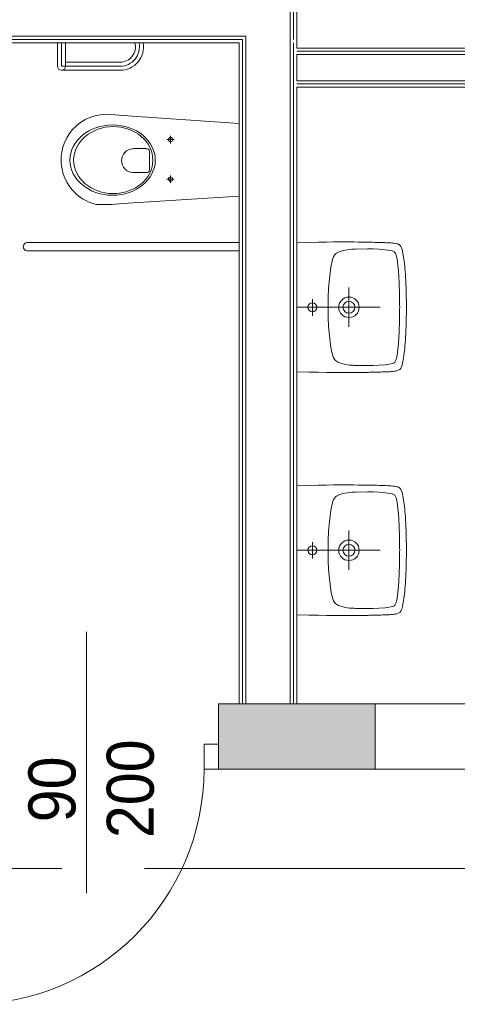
# Model space of a CAD drawing. Header units: centimetres. Extents: x -2574 to 3083, y -1 to 3760.
# Tile 24 of 58: x -607 to -439, y 3001 to 3378. Entities that reach past the tile are written whole.
import ezdxf

# ---------------------------------------------------------------- set-up
doc = ezdxf.new("R2010")
doc.units = ezdxf.units.CM
doc.linetypes.add('Oś', pattern=[222.25, 127, -31.75, 31.75, -31.75])
for name, color, linetype, lineweight in [('A-ANNO-NOTE', 131, 'Continuous', 13), ('A-DETL-GENF', 92, 'Continuous', 9), ('A-DETL-MEDM', 33, 'Continuous', 13), ('A-DOOR', 31, 'Continuous', 13), ('A-WALL', 113, 'Continuous', 13), ('A-WALL-FNSH', 113, 'Continuous', 13), ('P-SANR-FIXT', 6, 'Continuous', 13), ('S-GRID', 1, 'Continuous', 13)]:
    doc.layers.add(name, color=color, linetype=linetype, lineweight=lineweight)
doc.layers.add('A-WALL-PATT', color=111, linetype='Continuous', lineweight=13, plot=False)
doc.styles.add('Arial', font='arial.ttf', dxfattribs={"width": 0.9, "height": 18})

msp = doc.modelspace()

# ---------------------------------------------------------------- linework, layer by layer
at = {"layer": 'A-ANNO-NOTE', "color": 251, "lineweight": 9}
msp.add_line((-581.12, 3143.83), (-581.12, 3043.83), dxfattribs=at)
at = {"layer": 'A-DETL-GENF', "color": 251, "lineweight": 9}
for p, q in [((-530.62, 3100.88), (-536.12, 3100.88)), ((-536.12, 3100.88), (-536.12, 3091.33)), ((-530.62, 3091.33), (-530.62, 3100.88)), ((-536.12, 3091.33), (-530.62, 3091.33))]:
    msp.add_line(p, q, dxfattribs=at)
at = {"layer": 'A-DETL-MEDM', "color": 251, "lineweight": 9}
for p, q in [((-536.12, 3100.88), (-536.12, 3091.33)), ((-530.62, 3100.88), (-536.12, 3100.88)), ((-530.62, 3091.33), (-530.62, 3100.88)), ((-536.12, 3091.33), (-530.62, 3091.33))]:
    msp.add_line(p, q, dxfattribs=at)
at = {"layer": 'A-DOOR', "color": 251, "lineweight": 9}
msp.add_arc((-626.12, 3091.33), 90, 270, 0, dxfattribs=at)
at = {"layer": 'A-WALL', "color": 251, "lineweight": 9}
for p, q in [((-503.12, 3412.58), (-503.12, 3116.33)), ((-501.87, 3370.58), (-501.87, 3412.58)), ((-520.12, 3371.83), (-731.12, 3371.83)), ((-521.37, 3370.58), (-729.87, 3370.58)), ((-521.37, 3370.58), (-521.37, 3116.33)), ((-520.12, 3371.83), (-520.12, 3116.33)), ((-501.87, 3369.33), (-501.87, 3116.33)), ((-404.12, 3366.08), (-500.62, 3366.08)), ((-500.62, 3354.83), (-500.62, 3364.83)), ((-404.12, 3364.83), (-500.62, 3364.83)), ((-404.12, 3354.83), (-500.62, 3354.83)), ((-404.12, 3353.58), (-500.62, 3353.58)), ((-470.62, 3116.33), (-530.62, 3116.33)), ((-530.62, 3116.33), (-530.62, 3100.88)), ((-520.12, 3116.33), (-503.12, 3116.33)), ((-470.62, 3091.33), (-470.62, 3116.33)), ((-404.12, 3116.33), (-470.62, 3116.33)), ((-530.62, 3091.33), (-470.62, 3091.33)), ((-470.62, 3091.33), (-404.12, 3091.33))]:
    msp.add_line(p, q, dxfattribs=at)
at = {"layer": 'A-WALL-FNSH', "color": 251, "lineweight": 9}
for p, q in [((-500.62, 3367.33), (-500.62, 3412.58)), ((-728.62, 3369.33), (-522.62, 3369.33)), ((-522.62, 3369.33), (-522.62, 3116.33)), ((-404.12, 3367.33), (-500.62, 3367.33)), ((-500.62, 3116.33), (-500.62, 3352.33)), ((-500.62, 3352.33), (-404.12, 3352.33))]:
    msp.add_line(p, q, dxfattribs=at)
at = {"layer": 'A-WALL-PATT', "color": 251, "linetype": 'Continuous', "lineweight": 9}
msp.add_solid([(-530.62, 3091.33), (-530.62, 3116.33), (-530.62, 3097.15)], dxfattribs=at)
at = {"layer": 'A-WALL-PATT', "color": 251, "linetype": 'Continuous', "lineweight": 9, "extrusion": (0, 0, -1)}
for points in [[(530.62, 3116.33), (530.62, 3091.33), (470.62, 3091.33)], [(530.62, 3116.33), (470.62, 3091.33), (470.62, 3116.33)]]:
    msp.add_solid(points, dxfattribs=at)
at = {"layer": 'P-SANR-FIXT', "color": 251, "lineweight": 9}
for p, q in [((-592.24, 3360.36), (-592.24, 3369.33)), ((-590.68, 3360.36), (-590.68, 3369.33)), ((-589.12, 3369.33), (-589.12, 3360.36)), ((-568.25, 3361.92), (-589.12, 3361.92)), ((-568.25, 3360.36), (-590.68, 3360.36)), ((-568.25, 3358.8), (-590.68, 3358.8)), ((-582.68, 3339.32), (-583.88, 3338.49)), ((-581.41, 3340.05), (-582.68, 3339.32)), ((-580.08, 3340.67), (-581.41, 3340.05)), ((-578.71, 3341.17), (-580.08, 3340.67)), ((-577.3, 3341.55), (-578.71, 3341.17)), ((-575.95, 3341.8), (-577.3, 3341.55)), ((-571.51, 3341.85), (-575.95, 3341.8)), ((-567.18, 3341.54), (-571.51, 3341.85)), ((-522.62, 3338.38), (-567.18, 3341.54)), ((-586.58, 3335.96), (-587.89, 3334.23)), ((-585.01, 3337.56), (-586.58, 3335.96)), ((-583.88, 3338.49), (-585.01, 3337.56)), ((-588.65, 3332.97), (-589.68, 3330.85)), ((-587.89, 3334.23), (-588.65, 3332.97)), ((-547.52, 3332.29), (-550.32, 3332.29)), ((-548.93, 3333.66), (-548.93, 3330.84)), ((-590.14, 3329.42), (-590.6, 3327.42)), ((-589.68, 3330.85), (-590.14, 3329.42)), ((-558.22, 3328.81), (-563.35, 3328.81)), ((-556.96, 3320.58), (-556.96, 3327.89)), ((-590.8, 3325.96), (-590.87, 3324.48)), ((-590.87, 3324.48), (-590.8, 3323)), ((-590.6, 3327.42), (-590.8, 3325.96)), ((-590.8, 3323), (-590.6, 3321.54)), ((-590.6, 3321.54), (-590.14, 3319.54)), ((-590.14, 3319.54), (-589.68, 3318.1)), ((-589.68, 3318.1), (-588.65, 3315.99)), ((-563.35, 3319.66), (-558.22, 3319.66)), ((-547.52, 3317.18), (-550.32, 3317.18)), ((-548.93, 3318.55), (-548.93, 3315.73)), ((-588.65, 3315.99), (-587.89, 3314.73)), ((-587.89, 3314.73), (-586.58, 3313)), ((-586.58, 3313), (-585.01, 3311.4)), ((-585.01, 3311.4), (-583.88, 3310.47)), ((-583.88, 3310.47), (-582.68, 3309.64)), ((-582.68, 3309.64), (-581.41, 3308.91)), ((-581.41, 3308.91), (-580.08, 3308.29)), ((-567.19, 3307.76), (-522.62, 3310.58)), ((-580.08, 3308.29), (-578.71, 3307.79)), ((-578.71, 3307.79), (-577.3, 3307.41)), ((-577.3, 3307.41), (-575.95, 3307.45)), ((-575.95, 3307.45), (-571.51, 3307.4)), ((-571.51, 3307.4), (-567.19, 3307.76)), ((-603.82, 3292.89), (-522.62, 3292.89)), ((-500.62, 3292.8), (-496.04, 3292.94)), ((-496.04, 3292.94), (-492.34, 3293.02)), ((-492.34, 3293.02), (-489.28, 3293.07)), ((-489.28, 3293.07), (-486.64, 3293.1)), ((-486.64, 3293.1), (-484.35, 3293.1)), ((-484.35, 3293.1), (-482.33, 3293.12)), ((-483.76, 3289.53), (-482.09, 3289.98)), ((-482.33, 3293.12), (-480.49, 3293.1)), ((-482.09, 3289.98), (-480.36, 3290.22)), ((-480.49, 3293.1), (-478.81, 3293.1)), ((-480.36, 3290.22), (-479.48, 3290.3)), ((-479.48, 3290.3), (-479.08, 3290.33)), ((-479.08, 3290.33), (-478.76, 3290.35)), ((-478.81, 3293.1), (-477.13, 3293.07)), ((-478.76, 3290.35), (-478.07, 3290.38)), ((-478.07, 3290.38), (-473.56, 3290.46)), ((-477.13, 3293.07), (-476.12, 3293.07)), ((-476.12, 3293.07), (-475.16, 3293.04)), ((-475.16, 3293.04), (-474.23, 3293.04)), ((-474.23, 3293.04), (-473.32, 3293.02)), ((-473.56, 3290.46), (-471.3, 3290.41)), ((-473.32, 3293.02), (-472.74, 3293.02)), ((-472.74, 3293.02), (-471.57, 3292.99)), ((-471.57, 3292.99), (-470.74, 3292.96)), ((-471.3, 3290.41), (-469.06, 3290.33)), ((-470.74, 3292.96), (-469.97, 3292.96)), ((-469.97, 3292.96), (-469.2, 3292.94)), ((-469.2, 3292.94), (-468.45, 3292.91)), ((-469.06, 3290.33), (-466.8, 3290.14)), ((-468.45, 3292.91), (-467.73, 3292.88)), ((-467.73, 3292.88), (-467.01, 3292.86)), ((-467.01, 3292.86), (-466.35, 3292.83)), ((-466.8, 3290.14), (-465.68, 3290.01)), ((-466.35, 3292.83), (-465.68, 3292.8)), ((-465.68, 3292.8), (-465.04, 3292.78)), ((-465.68, 3290.01), (-464.59, 3289.82)), ((-465.04, 3292.78), (-464.4, 3292.75)), ((-464.4, 3292.75), (-463.82, 3292.7)), ((-463.82, 3292.7), (-463.26, 3292.62)), ((-463.26, 3292.62), (-462.75, 3292.54)), ((-462.75, 3292.54), (-462.25, 3292.43)), ((-462.25, 3292.43), (-461.95, 3292.33)), ((-461.66, 3292.22), (-462.25, 3292.41)), ((-461.95, 3292.33), (-461.66, 3292.22)), ((-461.66, 3292.22), (-461.15, 3291.87)), ((-461.15, 3291.87), (-461.66, 3292.22)), ((-461.15, 3291.87), (-460.78, 3291.42)), ((-460.78, 3291.42), (-461.15, 3291.87)), ((-460.78, 3291.42), (-460.51, 3290.86)), ((-460.51, 3290.86), (-460.78, 3291.42)), ((-460.51, 3290.86), (-460.3, 3290.22)), ((-460.3, 3290.22), (-460.51, 3290.86)), ((-460.3, 3290.22), (-460.11, 3289.56)), ((-460.11, 3289.56), (-460.3, 3290.22)), ((-603.82, 3289.77), (-522.62, 3289.77)), ((-487.09, 3285.85), (-486.83, 3286.71)), ((-486.83, 3286.71), (-486.48, 3287.5)), ((-486.48, 3287.5), (-486, 3288.22)), ((-486, 3288.22), (-485.71, 3288.54)), ((-485.71, 3288.54), (-485.36, 3288.81)), ((-485.36, 3288.81), (-484.59, 3289.24)), ((-484.59, 3289.24), (-483.76, 3289.53)), ((-464.59, 3289.82), (-464.03, 3289.66)), ((-464.03, 3289.66), (-463.52, 3289.48)), ((-463.52, 3289.48), (-463.28, 3289.32)), ((-463.28, 3289.32), (-463.07, 3289.13)), ((-463.07, 3289.13), (-462.78, 3288.65)), ((-462.78, 3288.65), (-462.56, 3288.14)), ((-462.56, 3288.14), (-462.41, 3287.58)), ((-462.41, 3287.58), (-462.19, 3286.49)), ((-462.19, 3286.49), (-461.87, 3284.26)), ((-460.11, 3289.56), (-459.98, 3288.86)), ((-459.98, 3288.86), (-460.11, 3289.56)), ((-459.98, 3288.86), (-459.82, 3288.12)), ((-459.82, 3288.12), (-459.98, 3288.86)), ((-459.82, 3288.12), (-459.72, 3287.34)), ((-459.72, 3287.34), (-459.82, 3288.12)), ((-459.72, 3287.34), (-459.58, 3286.55)), ((-459.58, 3286.55), (-459.72, 3287.34)), ((-459.58, 3286.55), (-459.48, 3285.72)), ((-459.48, 3285.72), (-459.58, 3286.55)), ((-488.13, 3278.96), (-487.73, 3282.44)), ((-487.73, 3282.44), (-487.47, 3284.15)), ((-487.47, 3284.15), (-487.09, 3285.85)), ((-461.87, 3284.26), (-461.69, 3282.02)), ((-459.48, 3285.72), (-459.37, 3284.81)), ((-459.37, 3284.81), (-459.48, 3285.72)), ((-459.37, 3284.81), (-459.26, 3283.88)), ((-459.26, 3283.88), (-459.37, 3284.81)), ((-459.26, 3283.88), (-459.18, 3282.9)), ((-459.18, 3282.9), (-459.26, 3283.88)), ((-459.18, 3282.9), (-459.1, 3281.86)), ((-459.1, 3281.86), (-459.18, 3282.9)), ((-488.43, 3275.47), (-488.13, 3278.96)), ((-461.69, 3282.02), (-461.45, 3277.52)), ((-459.1, 3281.86), (-459, 3280.77)), ((-459, 3280.77), (-459.1, 3281.86)), ((-459, 3280.77), (-458.92, 3279.57)), ((-458.92, 3279.57), (-459, 3280.77)), ((-458.92, 3279.57), (-458.86, 3278.32)), ((-458.86, 3278.32), (-458.92, 3279.57)), ((-488.56, 3271.98), (-488.43, 3275.47)), ((-480.62, 3260.61), (-480.62, 3275.61)), ((-461.45, 3277.52), (-461.31, 3273.02)), ((-458.86, 3278.32), (-458.78, 3276.96)), ((-458.78, 3276.96), (-458.86, 3278.32)), ((-458.78, 3276.96), (-458.73, 3275.49)), ((-458.73, 3275.49), (-458.78, 3276.96)), ((-458.73, 3275.49), (-458.68, 3273.9)), ((-458.68, 3273.9), (-458.73, 3275.49)), ((-494.6, 3264.89), (-494.6, 3271.15)), ((-488.61, 3270.25), (-488.56, 3271.98)), ((-461.31, 3273.02), (-461.23, 3270.75)), ((-458.68, 3273.9), (-458.65, 3272.16)), ((-458.65, 3272.16), (-458.68, 3273.9)), ((-458.65, 3272.16), (-458.62, 3270.22)), ((-458.62, 3270.22), (-458.65, 3272.16)), ((-500.62, 3268.12), (-468.62, 3268.12)), ((-488.61, 3265.99), (-488.61, 3270.25)), ((-461.23, 3270.75), (-461.21, 3269.58)), ((-461.21, 3269.58), (-461.21, 3268.92)), ((-461.21, 3268.92), (-461.18, 3268.12)), ((-461.18, 3268.12), (-461.21, 3267.32)), ((-461.21, 3267.32), (-461.21, 3266.62)), ((-458.62, 3270.22), (-458.62, 3265.99)), ((-458.62, 3265.99), (-458.62, 3270.22)), ((-488.56, 3264.25), (-488.61, 3265.99)), ((-488.43, 3260.74), (-488.56, 3264.25)), ((-461.23, 3265.48), (-461.31, 3263.22)), ((-461.21, 3266.62), (-461.23, 3265.48)), ((-458.65, 3264.07), (-458.68, 3262.31)), ((-458.68, 3262.31), (-458.65, 3264.07)), ((-458.62, 3265.99), (-458.65, 3264.07)), ((-458.65, 3264.07), (-458.62, 3265.99)), ((-488.13, 3257.28), (-488.43, 3260.74)), ((-461.31, 3263.22), (-461.45, 3258.71)), ((-458.73, 3260.74), (-458.78, 3259.27)), ((-458.78, 3259.27), (-458.73, 3260.74)), ((-458.68, 3262.31), (-458.73, 3260.74)), ((-458.73, 3260.74), (-458.68, 3262.31)), ((-487.73, 3253.79), (-488.13, 3257.28)), ((-461.45, 3258.71), (-461.69, 3254.21)), ((-458.92, 3256.64), (-459, 3255.47)), ((-459, 3255.47), (-458.92, 3256.64)), ((-458.86, 3257.92), (-458.92, 3256.64)), ((-458.92, 3256.64), (-458.86, 3257.92)), ((-458.78, 3259.27), (-458.86, 3257.92)), ((-458.86, 3257.92), (-458.78, 3259.27)), ((-487.47, 3252.06), (-487.73, 3253.79)), ((-461.69, 3254.21), (-461.87, 3251.98)), ((-459.26, 3252.32), (-459.37, 3251.39)), ((-459.37, 3251.39), (-459.26, 3252.32)), ((-459.18, 3253.31), (-459.26, 3252.32)), ((-459.26, 3252.32), (-459.18, 3253.31)), ((-459.1, 3254.37), (-459.18, 3253.31)), ((-459.18, 3253.31), (-459.1, 3254.37)), ((-459, 3255.47), (-459.1, 3254.37)), ((-459.1, 3254.37), (-459, 3255.47)), ((-487.09, 3250.35), (-487.47, 3252.06)), ((-486.83, 3249.53), (-487.09, 3250.35)), ((-486.48, 3248.73), (-486.83, 3249.53)), ((-486, 3248.01), (-486.48, 3248.73)), ((-462.41, 3248.65), (-462.56, 3248.09)), ((-462.19, 3249.74), (-462.41, 3248.65)), ((-461.87, 3251.98), (-462.19, 3249.74)), ((-459.72, 3248.86), (-459.82, 3248.11)), ((-459.82, 3248.11), (-459.72, 3248.86)), ((-459.58, 3249.69), (-459.72, 3248.86)), ((-459.72, 3248.86), (-459.58, 3249.69)), ((-459.48, 3250.51), (-459.58, 3249.69)), ((-459.58, 3249.69), (-459.48, 3250.51)), ((-459.37, 3251.39), (-459.48, 3250.51)), ((-459.48, 3250.51), (-459.37, 3251.39)), ((-485.71, 3247.69), (-486, 3248.01)), ((-485.36, 3247.42), (-485.71, 3247.69)), ((-484.59, 3247), (-485.36, 3247.42)), ((-483.76, 3246.7), (-484.59, 3247)), ((-482.09, 3246.25), (-483.76, 3246.7)), ((-480.36, 3245.98), (-482.09, 3246.25)), ((-479.48, 3245.93), (-480.36, 3245.98)), ((-479.08, 3245.9), (-479.48, 3245.93)), ((-478.76, 3245.88), (-479.08, 3245.9)), ((-478.07, 3245.85), (-478.76, 3245.88)), ((-473.56, 3245.77), (-478.07, 3245.85)), ((-471.3, 3245.8), (-473.56, 3245.77)), ((-469.06, 3245.9), (-471.3, 3245.8)), ((-466.8, 3246.09), (-469.06, 3245.9)), ((-465.68, 3246.22), (-466.8, 3246.09)), ((-464.59, 3246.41), (-465.68, 3246.22)), ((-464.03, 3246.54), (-464.59, 3246.41)), ((-463.52, 3246.76), (-464.03, 3246.54)), ((-463.28, 3246.89), (-463.52, 3246.76)), ((-463.07, 3247.08), (-463.28, 3246.89)), ((-462.78, 3247.56), (-463.07, 3247.08)), ((-462.56, 3248.09), (-462.78, 3247.56)), ((-460.78, 3244.81), (-461.15, 3244.33)), ((-461.15, 3244.33), (-460.78, 3244.81)), ((-460.51, 3245.37), (-460.78, 3244.81)), ((-460.78, 3244.81), (-460.51, 3245.37)), ((-460.3, 3245.98), (-460.51, 3245.37)), ((-460.51, 3245.37), (-460.3, 3245.98)), ((-460.11, 3246.65), (-460.3, 3245.98)), ((-460.3, 3245.98), (-460.11, 3246.65)), ((-459.98, 3247.37), (-460.11, 3246.65)), ((-460.11, 3246.65), (-459.98, 3247.37)), ((-459.82, 3248.11), (-459.98, 3247.37)), ((-459.98, 3247.37), (-459.82, 3248.11)), ((-496.04, 3243.29), (-500.62, 3243.43)), ((-492.34, 3243.21), (-496.04, 3243.29)), ((-489.28, 3243.16), (-492.34, 3243.21)), ((-486.64, 3243.13), (-489.28, 3243.16)), ((-484.35, 3243.11), (-486.64, 3243.13)), ((-480.49, 3243.11), (-484.35, 3243.11)), ((-478.81, 3243.13), (-480.49, 3243.11)), ((-477.13, 3243.13), (-478.81, 3243.13)), ((-476.12, 3243.16), (-477.13, 3243.13)), ((-475.16, 3243.16), (-476.12, 3243.16)), ((-474.23, 3243.19), (-475.16, 3243.16)), ((-473.32, 3243.19), (-474.23, 3243.19)), ((-472.74, 3243.21), (-473.32, 3243.19)), ((-471.57, 3243.24), (-472.74, 3243.21)), ((-470.74, 3243.27), (-471.57, 3243.24)), ((-469.97, 3243.27), (-470.74, 3243.27)), ((-469.2, 3243.29), (-469.97, 3243.27)), ((-468.45, 3243.32), (-469.2, 3243.29)), ((-467.73, 3243.35), (-468.45, 3243.32)), ((-467.01, 3243.37), (-467.73, 3243.35)), ((-466.35, 3243.4), (-467.01, 3243.37)), ((-465.68, 3243.43), (-466.35, 3243.4)), ((-465.04, 3243.45), (-465.68, 3243.43)), ((-464.4, 3243.48), (-465.04, 3243.45)), ((-463.82, 3243.53), (-464.4, 3243.48)), ((-463.26, 3243.59), (-463.82, 3243.53)), ((-462.75, 3243.69), (-463.26, 3243.59)), ((-462.25, 3243.8), (-462.75, 3243.69)), ((-461.66, 3244.01), (-462.25, 3243.8)), ((-461.15, 3244.33), (-461.66, 3244.01)), ((-461.66, 3244.01), (-461.15, 3244.33)), ((-500.62, 3199.8), (-496.04, 3199.94)), ((-496.04, 3199.94), (-492.34, 3200.02)), ((-492.34, 3200.02), (-489.28, 3200.07)), ((-489.28, 3200.07), (-486.64, 3200.1)), ((-486.64, 3200.1), (-484.35, 3200.1)), ((-484.35, 3200.1), (-482.33, 3200.12)), ((-482.33, 3200.12), (-480.49, 3200.1)), ((-480.49, 3200.1), (-478.81, 3200.1)), ((-478.81, 3200.1), (-477.13, 3200.07)), ((-477.13, 3200.07), (-476.12, 3200.07)), ((-476.12, 3200.07), (-475.16, 3200.04)), ((-475.16, 3200.04), (-474.23, 3200.04)), ((-474.23, 3200.04), (-473.32, 3200.02)), ((-473.32, 3200.02), (-472.74, 3200.02)), ((-472.74, 3200.02), (-471.57, 3199.99)), ((-471.57, 3199.99), (-470.74, 3199.96)), ((-470.74, 3199.96), (-469.97, 3199.96)), ((-469.97, 3199.96), (-469.2, 3199.94)), ((-469.2, 3199.94), (-468.45, 3199.91)), ((-468.45, 3199.91), (-467.73, 3199.88)), ((-467.73, 3199.88), (-467.01, 3199.86)), ((-467.01, 3199.86), (-466.35, 3199.83)), ((-466.35, 3199.83), (-465.68, 3199.8)), ((-465.68, 3199.8), (-465.04, 3199.78)), ((-465.04, 3199.78), (-464.4, 3199.75)), ((-464.4, 3199.75), (-463.82, 3199.7)), ((-463.82, 3199.7), (-463.26, 3199.62)), ((-463.26, 3199.62), (-462.75, 3199.54)), ((-462.75, 3199.54), (-462.25, 3199.43)), ((-485.71, 3195.54), (-485.36, 3195.81)), ((-485.36, 3195.81), (-484.59, 3196.24)), ((-484.59, 3196.24), (-483.76, 3196.53)), ((-483.76, 3196.53), (-482.09, 3196.98)), ((-482.09, 3196.98), (-480.36, 3197.22)), ((-480.36, 3197.22), (-479.48, 3197.3)), ((-479.48, 3197.3), (-479.08, 3197.33)), ((-479.08, 3197.33), (-478.76, 3197.35)), ((-478.76, 3197.35), (-478.07, 3197.38)), ((-478.07, 3197.38), (-473.56, 3197.46)), ((-473.56, 3197.46), (-471.3, 3197.41)), ((-471.3, 3197.41), (-469.06, 3197.33)), ((-469.06, 3197.33), (-466.8, 3197.14)), ((-466.8, 3197.14), (-465.68, 3197.01)), ((-465.68, 3197.01), (-464.59, 3196.82)), ((-464.59, 3196.82), (-464.03, 3196.66)), ((-464.03, 3196.66), (-463.52, 3196.48)), ((-463.52, 3196.48), (-463.28, 3196.32)), ((-463.28, 3196.32), (-463.07, 3196.13)), ((-463.07, 3196.13), (-462.78, 3195.65)), ((-462.25, 3199.43), (-461.95, 3199.33)), ((-461.66, 3199.22), (-462.25, 3199.41)), ((-461.95, 3199.33), (-461.66, 3199.22)), ((-461.66, 3199.22), (-461.15, 3198.87)), ((-461.15, 3198.87), (-461.66, 3199.22)), ((-461.15, 3198.87), (-460.78, 3198.42)), ((-460.78, 3198.42), (-461.15, 3198.87)), ((-460.78, 3198.42), (-460.51, 3197.86)), ((-460.51, 3197.86), (-460.78, 3198.42)), ((-460.51, 3197.86), (-460.3, 3197.22)), ((-460.3, 3197.22), (-460.51, 3197.86)), ((-460.3, 3197.22), (-460.11, 3196.56)), ((-460.11, 3196.56), (-460.3, 3197.22)), ((-460.11, 3196.56), (-459.98, 3195.86)), ((-459.98, 3195.86), (-460.11, 3196.56)), ((-459.98, 3195.86), (-459.82, 3195.12)), ((-459.82, 3195.12), (-459.98, 3195.86)), ((-487.47, 3191.15), (-487.09, 3192.85)), ((-487.09, 3192.85), (-486.83, 3193.71)), ((-486.83, 3193.71), (-486.48, 3194.5)), ((-486.48, 3194.5), (-486, 3195.22)), ((-486, 3195.22), (-485.71, 3195.54)), ((-462.78, 3195.65), (-462.56, 3195.14)), ((-462.56, 3195.14), (-462.41, 3194.58)), ((-462.41, 3194.58), (-462.19, 3193.49)), ((-462.19, 3193.49), (-461.87, 3191.26)), ((-459.82, 3195.12), (-459.72, 3194.34)), ((-459.72, 3194.34), (-459.82, 3195.12)), ((-459.72, 3194.34), (-459.58, 3193.55)), ((-459.58, 3193.55), (-459.72, 3194.34)), ((-459.58, 3193.55), (-459.48, 3192.72)), ((-459.48, 3192.72), (-459.58, 3193.55)), ((-459.48, 3192.72), (-459.37, 3191.81)), ((-459.37, 3191.81), (-459.48, 3192.72)), ((-488.13, 3185.96), (-487.73, 3189.44)), ((-487.73, 3189.44), (-487.47, 3191.15)), ((-461.87, 3191.26), (-461.69, 3189.02)), ((-461.69, 3189.02), (-461.45, 3184.52)), ((-459.37, 3191.81), (-459.26, 3190.88)), ((-459.26, 3190.88), (-459.37, 3191.81)), ((-459.26, 3190.88), (-459.18, 3189.9)), ((-459.18, 3189.9), (-459.26, 3190.88)), ((-459.18, 3189.9), (-459.1, 3188.86)), ((-459.1, 3188.86), (-459.18, 3189.9)), ((-459.1, 3188.86), (-459, 3187.77)), ((-459, 3187.77), (-459.1, 3188.86)), ((-488.43, 3182.47), (-488.13, 3185.96)), ((-461.45, 3184.52), (-461.31, 3180.02)), ((-459, 3187.77), (-458.92, 3186.57)), ((-458.92, 3186.57), (-459, 3187.77)), ((-458.92, 3186.57), (-458.86, 3185.32)), ((-458.86, 3185.32), (-458.92, 3186.57)), ((-458.86, 3185.32), (-458.78, 3183.96)), ((-458.78, 3183.96), (-458.86, 3185.32)), ((-488.56, 3178.98), (-488.43, 3182.47)), ((-480.62, 3167.61), (-480.62, 3182.61)), ((-458.78, 3183.96), (-458.73, 3182.49)), ((-458.73, 3182.49), (-458.78, 3183.96)), ((-458.73, 3182.49), (-458.68, 3180.9)), ((-458.68, 3180.9), (-458.73, 3182.49)), ((-458.68, 3180.9), (-458.65, 3179.16)), ((-458.65, 3179.16), (-458.68, 3180.9)), ((-494.6, 3171.89), (-494.6, 3178.15)), ((-488.61, 3177.25), (-488.56, 3178.98)), ((-488.61, 3172.99), (-488.61, 3177.25)), ((-461.31, 3180.02), (-461.23, 3177.75)), ((-461.23, 3177.75), (-461.21, 3176.58)), ((-458.65, 3179.16), (-458.62, 3177.22)), ((-458.62, 3177.22), (-458.65, 3179.16)), ((-458.62, 3177.22), (-458.62, 3172.99)), ((-458.62, 3172.99), (-458.62, 3177.22)), ((-500.62, 3175.12), (-468.62, 3175.12)), ((-461.21, 3173.62), (-461.23, 3172.48)), ((-461.21, 3176.58), (-461.21, 3175.92)), ((-461.21, 3175.92), (-461.18, 3175.12)), ((-461.18, 3175.12), (-461.21, 3174.32)), ((-461.21, 3174.32), (-461.21, 3173.62)), ((-488.56, 3171.25), (-488.61, 3172.99)), ((-488.43, 3167.74), (-488.56, 3171.25)), ((-461.31, 3170.22), (-461.45, 3165.71)), ((-461.23, 3172.48), (-461.31, 3170.22)), ((-458.68, 3169.31), (-458.73, 3167.74)), ((-458.73, 3167.74), (-458.68, 3169.31)), ((-458.65, 3171.07), (-458.68, 3169.31)), ((-458.68, 3169.31), (-458.65, 3171.07)), ((-458.62, 3172.99), (-458.65, 3171.07)), ((-458.65, 3171.07), (-458.62, 3172.99)), ((-488.13, 3164.28), (-488.43, 3167.74)), ((-461.45, 3165.71), (-461.69, 3161.21)), ((-458.78, 3166.27), (-458.86, 3164.92)), ((-458.86, 3164.92), (-458.78, 3166.27)), ((-458.73, 3167.74), (-458.78, 3166.27)), ((-458.78, 3166.27), (-458.73, 3167.74)), ((-487.73, 3160.79), (-488.13, 3164.28)), ((-459, 3162.47), (-459.1, 3161.37)), ((-459.1, 3161.37), (-459, 3162.47)), ((-458.92, 3163.64), (-459, 3162.47)), ((-459, 3162.47), (-458.92, 3163.64)), ((-458.86, 3164.92), (-458.92, 3163.64)), ((-458.92, 3163.64), (-458.86, 3164.92)), ((-487.47, 3159.06), (-487.73, 3160.79)), ((-487.09, 3157.35), (-487.47, 3159.06)), ((-461.87, 3158.98), (-462.19, 3156.74)), ((-461.69, 3161.21), (-461.87, 3158.98)), ((-459.37, 3158.39), (-459.48, 3157.51)), ((-459.48, 3157.51), (-459.37, 3158.39)), ((-459.26, 3159.32), (-459.37, 3158.39)), ((-459.37, 3158.39), (-459.26, 3159.32)), ((-459.18, 3160.31), (-459.26, 3159.32)), ((-459.26, 3159.32), (-459.18, 3160.31)), ((-459.1, 3161.37), (-459.18, 3160.31)), ((-459.18, 3160.31), (-459.1, 3161.37)), ((-486.83, 3156.53), (-487.09, 3157.35)), ((-486.48, 3155.73), (-486.83, 3156.53)), ((-486, 3155.01), (-486.48, 3155.73)), ((-485.71, 3154.69), (-486, 3155.01)), ((-485.36, 3154.42), (-485.71, 3154.69)), ((-484.59, 3154), (-485.36, 3154.42)), ((-462.78, 3154.56), (-463.07, 3154.08)), ((-462.56, 3155.09), (-462.78, 3154.56)), ((-462.41, 3155.65), (-462.56, 3155.09)), ((-462.19, 3156.74), (-462.41, 3155.65)), ((-459.98, 3154.37), (-460.11, 3153.65)), ((-460.11, 3153.65), (-459.98, 3154.37)), ((-459.82, 3155.11), (-459.98, 3154.37)), ((-459.98, 3154.37), (-459.82, 3155.11)), ((-459.72, 3155.86), (-459.82, 3155.11)), ((-459.82, 3155.11), (-459.72, 3155.86)), ((-459.58, 3156.69), (-459.72, 3155.86)), ((-459.72, 3155.86), (-459.58, 3156.69)), ((-459.48, 3157.51), (-459.58, 3156.69)), ((-459.58, 3156.69), (-459.48, 3157.51)), ((-483.76, 3153.7), (-484.59, 3154)), ((-482.09, 3153.25), (-483.76, 3153.7)), ((-480.36, 3152.98), (-482.09, 3153.25)), ((-479.48, 3152.93), (-480.36, 3152.98)), ((-479.08, 3152.9), (-479.48, 3152.93)), ((-478.76, 3152.88), (-479.08, 3152.9)), ((-478.07, 3152.85), (-478.76, 3152.88)), ((-473.56, 3152.77), (-478.07, 3152.85)), ((-471.3, 3152.8), (-473.56, 3152.77)), ((-469.06, 3152.9), (-471.3, 3152.8)), ((-466.8, 3153.09), (-469.06, 3152.9)), ((-465.68, 3153.22), (-466.8, 3153.09)), ((-464.59, 3153.41), (-465.68, 3153.22)), ((-465.04, 3150.45), (-465.68, 3150.43)), ((-464.4, 3150.48), (-465.04, 3150.45)), ((-464.03, 3153.54), (-464.59, 3153.41)), ((-463.82, 3150.53), (-464.4, 3150.48)), ((-463.52, 3153.76), (-464.03, 3153.54)), ((-463.26, 3150.59), (-463.82, 3150.53)), ((-463.28, 3153.89), (-463.52, 3153.76)), ((-463.07, 3154.08), (-463.28, 3153.89)), ((-462.75, 3150.69), (-463.26, 3150.59)), ((-462.25, 3150.8), (-462.75, 3150.69)), ((-461.66, 3151.01), (-462.25, 3150.8)), ((-461.15, 3151.33), (-461.66, 3151.01)), ((-461.66, 3151.01), (-461.15, 3151.33)), ((-460.78, 3151.81), (-461.15, 3151.33)), ((-461.15, 3151.33), (-460.78, 3151.81)), ((-460.51, 3152.37), (-460.78, 3151.81)), ((-460.78, 3151.81), (-460.51, 3152.37)), ((-460.3, 3152.98), (-460.51, 3152.37)), ((-460.51, 3152.37), (-460.3, 3152.98)), ((-460.11, 3153.65), (-460.3, 3152.98)), ((-460.3, 3152.98), (-460.11, 3153.65)), ((-496.04, 3150.29), (-500.62, 3150.43)), ((-492.34, 3150.21), (-496.04, 3150.29)), ((-489.28, 3150.16), (-492.34, 3150.21)), ((-486.64, 3150.13), (-489.28, 3150.16)), ((-484.35, 3150.11), (-486.64, 3150.13)), ((-480.49, 3150.11), (-484.35, 3150.11)), ((-478.81, 3150.13), (-480.49, 3150.11)), ((-477.13, 3150.13), (-478.81, 3150.13)), ((-476.12, 3150.16), (-477.13, 3150.13)), ((-475.16, 3150.16), (-476.12, 3150.16)), ((-474.23, 3150.19), (-475.16, 3150.16)), ((-473.32, 3150.19), (-474.23, 3150.19)), ((-472.74, 3150.21), (-473.32, 3150.19)), ((-471.57, 3150.24), (-472.74, 3150.21)), ((-470.74, 3150.27), (-471.57, 3150.24)), ((-469.97, 3150.27), (-470.74, 3150.27)), ((-469.2, 3150.29), (-469.97, 3150.27)), ((-468.45, 3150.32), (-469.2, 3150.29)), ((-467.73, 3150.35), (-468.45, 3150.32)), ((-467.01, 3150.37), (-467.73, 3150.35)), ((-466.35, 3150.4), (-467.01, 3150.37)), ((-465.68, 3150.43), (-466.35, 3150.4))]:
    msp.add_line(p, q, dxfattribs=at)
for centre, radius in [((-548.93, 3332.29), 0.825), ((-548.93, 3317.18), 0.825), ((-480.62, 3268.1), 3.92), ((-494.6, 3268.12), 1.72), ((-480.62, 3268.1), 2.28), ((-494.6, 3175.12), 1.72), ((-480.62, 3175.1), 3.92), ((-480.62, 3175.1), 2.28)]:
    msp.add_circle(centre, radius, dxfattribs=at)
for centre, radius, start, end in [((-568.25, 3367.77), 5.85, 270, 15.4382), ((-568.25, 3367.77), 7.41, 270, 12.1327), ((-568.25, 3367.77), 8.97, 270, 9.9996), ((-590.68, 3360.36), 1.56, 180, 270), ((-590.68, 3360.36), 1.56, 270, 0), ((-563.12, 3324.23), 4.58, 92.8022, 267.1978), ((-558.1, 3327.64), 1.17, 12.2339, 95.8899), ((-558.1, 3320.83), 1.17, 264.1101, 347.7661), ((-603.82, 3291.33), 1.56, 90, 270)]:
    msp.add_arc(centre, radius, start, end, dxfattribs=at)
for centre, major_axis, ratio in [((-571.13, 3324.43), (16.33, 0), 0.823529), ((-570.89, 3324.43), (15.16, 0), 0.845174)]:
    msp.add_ellipse(centre, major_axis=major_axis, ratio=ratio, dxfattribs=at)
at = {"layer": 'S-GRID', "color": 251, "linetype": 'Oś', "lineweight": 9}
msp.add_line((-1225.62, 3053.33), (1897.1, 3053.33), dxfattribs=at)

# ---------------------------------------------------------------- texts
at = {"layer": 'A-ANNO-NOTE', "color": 251, "lineweight": 9, "style": 'Arial', "width": 0.9}
for s, p in [('200', (-555.36, 3064.94)), ('200', (-555.36, 3064.94)), ('90', (-585.36, 3071))]:
    msp.add_text(s, height=18, rotation=90, dxfattribs=at).set_placement(p)

doc.saveas('drawing.dxf')
